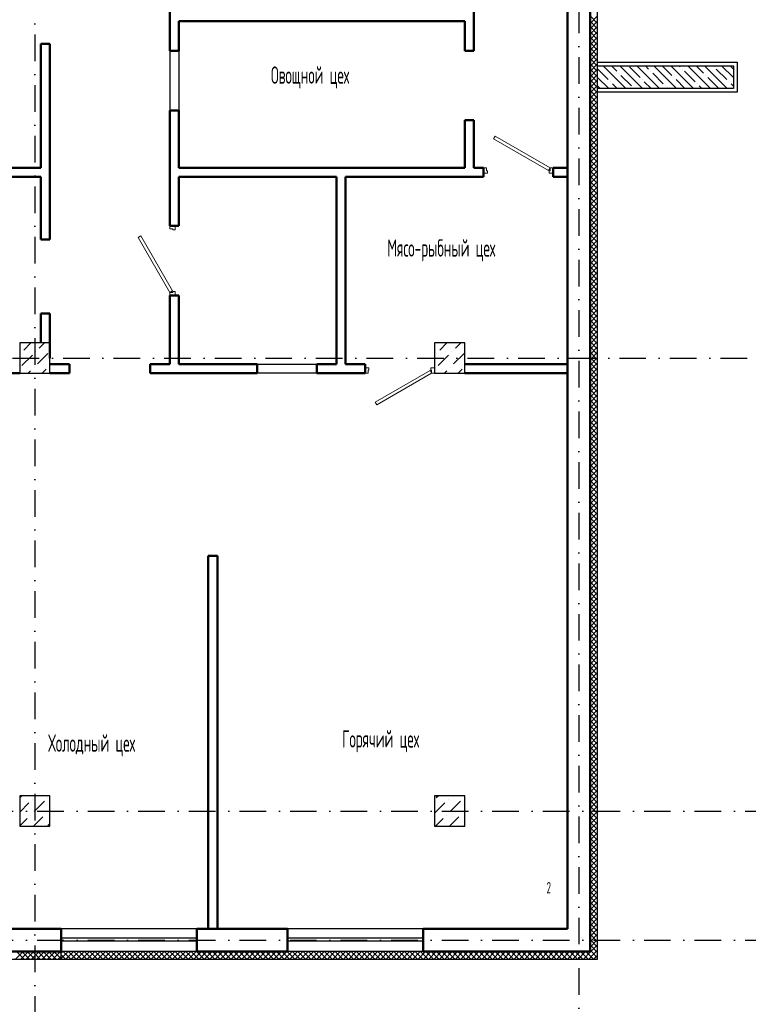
# Model space of a CAD drawing. Extents: x -1560602 to 321118, y -2308202 to -430103.
# Tile 99 of 104: x -1491295 to -1481636, y -2053713 to -2040672. Entities that reach past the tile are written whole.
import ezdxf

# ---------------------------------------------------------------- set-up
doc = ezdxf.new("R2010")
doc.units = 0
doc.header["$MEASUREMENT"] = 0
doc.linetypes.add('Dot & Dashed', pattern=[670.277762, 352.777767, -176.388884, 0, -141.111112])
doc.linetypes.add('Штрихпунктирная', pattern=[0.670278, 0.352778, -0.176389, 0, -0.141111])
doc.layers.get('0').update_dxf_attribs({"color": 255, "linetype": 'CONTINUOUS'})
for name, color, linetype, lineweight in [('Двери', 4, 'CONTINUOUS', 15), ('монолитная стена', 2, 'CONTINUOUS', 25), ('стены', 5, 'CONTINUOUS', 50)]:
    doc.layers.add(name, color=color, linetype=linetype, lineweight=lineweight)
for name, color, linetype in [('Колонна', 7, 'CONTINUOUS'), ('колонна нижнего ряда', 1, 'CONTINUOUS'), ('Оси', 253, 'Dot & Dashed'), ('отделка', 240, 'CONTINUOUS'), ('Текст', 7, 'CONTINUOUS'), ('Утеплитель', 6, 'CONTINUOUS')]:
    doc.layers.add(name, color=color, linetype=linetype)
doc.styles.get("Standard").update_dxf_attribs({"font": 'spds.shx', "width": 0.7, "height": 250})

msp = doc.modelspace()

# ---------------------------------------------------------------- linework, layer by layer
at = {"color": 0, "ltscale": 100}
for p, q in [((-1483634.7, -2041233.8), (-1481784.7, -2041233.8)), ((-1481784.7, -2041233.8), (-1481784.7, -2041633.8)), ((-1481784.7, -2041633.8), (-1483634.7, -2041633.8))]:
    msp.add_line(p, q, dxfattribs=at)
at = {"layer": 'Двери', "color": 0, "linetype": 'Continuous'}
for p, q in [((-1484992.2, -2042213.4), (-1485012.2, -2042248.1)), ((-1485012.2, -2042248.1), (-1484284.7, -2042668.1)), ((-1484264.7, -2042633.4), (-1484992.2, -2042213.4)), ((-1485104.7, -2042633.4), (-1485144.7, -2042633.4)), ((-1485104.7, -2042673.4), (-1485104.7, -2042633.4)), ((-1485094.7, -2042673.4), (-1485104.7, -2042673.4)), ((-1485094.7, -2042703.4), (-1485094.7, -2042673.4)), ((-1484284.7, -2042668.1), (-1484264.7, -2042633.4)), ((-1484264.7, -2042673.4), (-1484274.7, -2042673.4)), ((-1484274.7, -2042673.4), (-1484274.7, -2042703.4)), ((-1484224.7, -2042633.4), (-1484264.7, -2042633.4)), ((-1484264.7, -2042633.4), (-1484264.7, -2042673.4)), ((-1485144.7, -2042703.4), (-1485094.7, -2042703.4)), ((-1484274.7, -2042703.4), (-1484224.7, -2042703.4)), ((-1489304.7, -2043443.4), (-1489304.7, -2043403.4)), ((-1489264.7, -2043443.4), (-1489304.7, -2043443.4)), ((-1489264.7, -2043453.4), (-1489264.7, -2043443.4)), ((-1489234.7, -2043453.4), (-1489264.7, -2043453.4)), ((-1489234.7, -2043403.4), (-1489234.7, -2043453.4)), ((-1489724.7, -2043556), (-1489690.1, -2043536)), ((-1489304.7, -2044283.4), (-1489724.7, -2043556)), ((-1489690.1, -2043536), (-1489270.1, -2044263.4)), ((-1489270.1, -2044263.4), (-1489304.7, -2044283.4)), ((-1489304.7, -2044323.4), (-1489304.7, -2044283.4)), ((-1489304.7, -2044283.4), (-1489264.7, -2044283.4)), ((-1489264.7, -2044283.4), (-1489264.7, -2044273.4)), ((-1489264.7, -2044273.4), (-1489234.7, -2044273.4)), ((-1489234.7, -2044273.4), (-1489234.7, -2044323.4)), ((-1486714.7, -2045283.4), (-1486664.7, -2045283.4)), ((-1486664.7, -2045283.4), (-1486664.7, -2045313.4)), ((-1485844.7, -2045313.4), (-1485844.7, -2045283.4)), ((-1485844.7, -2045283.4), (-1485794.7, -2045283.4)), ((-1486674.7, -2045353.4), (-1486714.7, -2045353.4)), ((-1486664.7, -2045313.4), (-1486674.7, -2045313.4)), ((-1486674.7, -2045313.4), (-1486674.7, -2045353.4)), ((-1486582.2, -2045738.8), (-1485854.7, -2045318.8)), ((-1485834.7, -2045353.4), (-1486562.2, -2045773.4)), ((-1485854.7, -2045318.8), (-1485834.7, -2045353.4)), ((-1485834.7, -2045313.4), (-1485844.7, -2045313.4)), ((-1485834.7, -2045353.4), (-1485834.7, -2045313.4)), ((-1485794.7, -2045353.4), (-1485834.7, -2045353.4)), ((-1486562.2, -2045773.4), (-1486582.2, -2045738.8))]:
    msp.add_line(p, q, dxfattribs=at)
at = {"layer": 'Колонна', "color": 0, "ltscale": 100}
for p, q in [((-1490894.7, -2044953.4), (-1491294.7, -2044953.4)), ((-1491294.7, -2044953.4), (-1491294.7, -2045353.4)), ((-1490894.7, -2045353.4), (-1490894.7, -2044953.4)), ((-1485394.7, -2044953.4), (-1485794.7, -2044953.4)), ((-1485794.7, -2044953.4), (-1485794.7, -2045353.4)), ((-1485394.7, -2045353.4), (-1485394.7, -2044953.4)), ((-1491294.7, -2045353.4), (-1490894.7, -2045353.4)), ((-1485794.7, -2045353.4), (-1485394.7, -2045353.4)), ((-1490894.7, -2050953.4), (-1491294.7, -2050953.4)), ((-1491294.7, -2050953.4), (-1491294.7, -2051353.4)), ((-1491287.7, -2050976.1), (-1491265, -2050953.4)), ((-1491126.8, -2050999.1), (-1491126.8, -2050999.1)), ((-1491103.8, -2051160), (-1490965.9, -2051022.1)), ((-1490920, -2050976.1), (-1490920, -2050976.1)), ((-1490894.7, -2051353.4), (-1490894.7, -2050953.4)), ((-1485394.7, -2050953.4), (-1485794.7, -2050953.4)), ((-1485794.7, -2050953.4), (-1485794.7, -2051353.4)), ((-1485772.2, -2050976.1), (-1485749.6, -2050953.4)), ((-1485611.4, -2050999.1), (-1485611.4, -2050999.1)), ((-1485588.4, -2051160), (-1485450.5, -2051022.1)), ((-1485404.5, -2050976.1), (-1485404.5, -2050976.1)), ((-1485394.7, -2051353.4), (-1485394.7, -2050953.4)), ((-1491294.7, -2051167), (-1491172.8, -2051045)), ((-1490897, -2051137), (-1490894.7, -2051134.7)), ((-1485794.7, -2051182.5), (-1485657.3, -2051045)), ((-1491294.7, -2051350.9), (-1491195.7, -2051251.9)), ((-1491149.8, -2051205.9), (-1491149.8, -2051205.9)), ((-1491113.5, -2051353.4), (-1490988.9, -2051228.9)), ((-1490943, -2051182.9), (-1490943, -2051182.9)), ((-1485781.9, -2051353.4), (-1485680.3, -2051251.9)), ((-1485634.3, -2051205.9), (-1485634.3, -2051205.9)), ((-1485598, -2051353.4), (-1485473.5, -2051228.9)), ((-1485427.5, -2051182.9), (-1485427.5, -2051182.9)), ((-1491294.7, -2051353.4), (-1490894.7, -2051353.4)), ((-1490920, -2051343.8), (-1490894.7, -2051318.6)), ((-1485794.7, -2051353.4), (-1485394.7, -2051353.4)), ((-1485404.5, -2051343.8), (-1485394.7, -2051334))]:
    msp.add_line(p, q, dxfattribs=at)
at = {"layer": 'колонна нижнего ряда', "color": 0, "ltscale": 100}
for p, q in [((-1491241.7, -2045047), (-1491148.1, -2044953.4)), ((-1491034.9, -2045024), (-1490964.3, -2044953.4)), ((-1485726.3, -2045047), (-1485632.7, -2044953.4)), ((-1485519.4, -2045024), (-1485448.9, -2044953.4)), ((-1491287.7, -2045093), (-1491287.7, -2045093)), ((-1491264.7, -2045253.8), (-1491126.8, -2045116)), ((-1491080.8, -2045070), (-1491080.8, -2045070)), ((-1491057.9, -2045230.9), (-1490920, -2045093)), ((-1485772.2, -2045093), (-1485772.2, -2045093)), ((-1485749.3, -2045253.8), (-1485611.4, -2045116)), ((-1485565.4, -2045070), (-1485565.4, -2045070)), ((-1485542.4, -2045230.9), (-1485404.5, -2045093)), ((-1491103.8, -2045276.8), (-1491103.8, -2045276.8)), ((-1490996.6, -2045353.4), (-1490943, -2045299.8)), ((-1490897, -2045253.8), (-1490897, -2045253.8)), ((-1485588.4, -2045276.8), (-1485588.4, -2045276.8)), ((-1485481.2, -2045353.4), (-1485427.5, -2045299.8)), ((-1491180.4, -2045353.4), (-1491149.8, -2045322.8)), ((-1485665, -2045353.4), (-1485634.3, -2045322.8))]:
    msp.add_line(p, q, dxfattribs=at)
at = {"layer": 'монолитная стена', "color": 0, "ltscale": 100}
for p, q in [((-1483634.7, -2041283.8), (-1481834.7, -2041283.8)), ((-1481834.7, -2041283.8), (-1481834.7, -2041583.8)), ((-1481834.7, -2041583.8), (-1483634.7, -2041583.8))]:
    msp.add_line(p, q, dxfattribs=at)
at = {"layer": 'монолитная стена', "color": 0, "lineweight": -3, "ltscale": 100}
for p, q in [((-1483492.8, -2041465.2), (-1483633.1, -2041324.9)), ((-1483262, -2041583.8), (-1483562, -2041283.8)), ((-1483380.5, -2041353), (-1483449.7, -2041283.8)), ((-1483352.5, -2041381.1), (-1483352.5, -2041381.1)), ((-1483037.5, -2041583.8), (-1483337.5, -2041283.8)), ((-1483071.8, -2041437.2), (-1483212.1, -2041296.9)), ((-1482812.9, -2041583.8), (-1483112.9, -2041283.8)), ((-1482959.6, -2041324.9), (-1483000.7, -2041283.8)), ((-1482931.5, -2041353), (-1482931.5, -2041353)), ((-1482763.1, -2041521.4), (-1482903.4, -2041381.1)), ((-1482588.4, -2041583.8), (-1482888.4, -2041283.8)), ((-1482650.9, -2041409.1), (-1482776.2, -2041283.8)), ((-1482363.9, -2041583.8), (-1482663.9, -2041283.8)), ((-1482538.6, -2041296.9), (-1482551.7, -2041283.8)), ((-1482510.6, -2041324.9), (-1482510.6, -2041324.9)), ((-1482342.2, -2041493.3), (-1482482.5, -2041353)), ((-1482139.4, -2041583.8), (-1482439.4, -2041283.8)), ((-1482229.9, -2041381.1), (-1482327.2, -2041283.8)), ((-1481914.9, -2041583.8), (-1482214.9, -2041283.8)), ((-1482089.6, -2041296.9), (-1482089.6, -2041296.9)), ((-1481921.2, -2041465.2), (-1482061.5, -2041324.9)), ((-1481834.7, -2041439.5), (-1481990.4, -2041283.8)), ((-1481834.7, -2041327.2), (-1481878.2, -2041283.8)), ((-1483486.5, -2041583.8), (-1483634.7, -2041435.5)), ((-1483464.7, -2041493.3), (-1483464.7, -2041493.3)), ((-1483184.1, -2041549.4), (-1483324.4, -2041409.1)), ((-1483043.8, -2041465.2), (-1483043.8, -2041465.2)), ((-1482925.2, -2041583.8), (-1483015.7, -2041493.3)), ((-1482622.8, -2041437.2), (-1482622.8, -2041437.2)), ((-1482476.2, -2041583.8), (-1482594.7, -2041465.2)), ((-1482201.9, -2041409.1), (-1482201.9, -2041409.1)), ((-1482033.5, -2041577.5), (-1482173.8, -2041437.2)), ((-1481893.2, -2041493.3), (-1481893.2, -2041493.3)), ((-1483605, -2041577.5), (-1483634.7, -2041547.8)), ((-1483374.2, -2041583.8), (-1483436.6, -2041521.4)), ((-1483156, -2041577.5), (-1483156, -2041577.5)), ((-1482735.1, -2041549.4), (-1482735.1, -2041549.4)), ((-1482700.7, -2041583.8), (-1482707, -2041577.5)), ((-1482314.1, -2041521.4), (-1482314.1, -2041521.4)), ((-1482251.7, -2041583.8), (-1482286, -2041549.4)), ((-1481834.7, -2041551.7), (-1481865.1, -2041521.4))]:
    msp.add_line(p, q, dxfattribs=at)
at = {"layer": 'Оси', "color": 0, "linetype": 'Штрихпунктирная', "lineweight": -3, "ltscale": 1000}
for p, q in [((-1483884.7, -2030443.4), (-1483884.7, -2057488.4)), ((-1491094.7, -2032153.4), (-1491094.7, -2057618.4)), ((-1498764.3, -2045153.4), (-1479259.7, -2045153.4)), ((-1556760.1, -2051153.4), (-1479259.7, -2051153.4)), ((-1556760.1, -2052863.4), (-1479259.7, -2052863.4))]:
    msp.add_line(p, q, dxfattribs=at)
at = {"layer": 'отделка', "color": 0, "ltscale": 100}
for p, q in [((-1488944.7, -2052713.4), (-1490744.7, -2052713.4)), ((-1485944.7, -2052713.4), (-1487744.7, -2052713.4)), ((-1488944.7, -2052837.5), (-1490744.7, -2052837.5)), ((-1485944.7, -2052837.5), (-1487744.7, -2052837.5)), ((-1488944.7, -2052877.5), (-1490744.7, -2052877.5)), ((-1485944.7, -2052877.5), (-1487744.7, -2052877.5)), ((-1488944.7, -2053013.4), (-1490744.7, -2053013.4)), ((-1485944.7, -2053013.4), (-1487744.7, -2053013.4))]:
    msp.add_line(p, q, dxfattribs=at)
at = {"layer": 'стены', "color": 0, "ltscale": 100}
for p, q in [((-1483734.7, -2053013.4), (-1483734.7, -2036403.4)), ((-1484034.7, -2036663.4), (-1484034.7, -2042753.4)), ((-1489304.7, -2038823.4), (-1489304.7, -2041083.4)), ((-1485274.7, -2040573.4), (-1485274.7, -2041083.4)), ((-1485394.7, -2040693.4), (-1489184.7, -2040693.4)), ((-1489184.7, -2040693.4), (-1489184.7, -2041083.4)), ((-1485394.7, -2041083.4), (-1485394.7, -2040693.4)), ((-1491014.7, -2040993.4), (-1491014.7, -2042633.4)), ((-1490894.7, -2040993.4), (-1491014.7, -2040993.4)), ((-1490894.7, -2043583.4), (-1490894.7, -2040993.4)), ((-1489304.7, -2041083.4), (-1489184.7, -2041083.4)), ((-1485394.7, -2041083.4), (-1485274.7, -2041083.4)), ((-1489304.7, -2041873.4), (-1489304.7, -2043403.4)), ((-1489184.7, -2041873.4), (-1489304.7, -2041873.4)), ((-1489184.7, -2042633.4), (-1489184.7, -2041873.4)), ((-1485394.7, -2042003.4), (-1485274.7, -2042003.4)), ((-1485394.7, -2042003.4), (-1485394.7, -2042633.4)), ((-1485274.7, -2042003.4), (-1485274.7, -2042633.4)), ((-1491014.7, -2042633.4), (-1491534.7, -2042633.4)), ((-1489184.7, -2042633.4), (-1485394.7, -2042633.4)), ((-1485144.7, -2042633.4), (-1485274.7, -2042633.4)), ((-1485274.7, -2042633.4), (-1485144.7, -2042633.4)), ((-1485144.7, -2042633.4), (-1485144.7, -2042753.4)), ((-1484034.7, -2042633.4), (-1484224.7, -2042633.4)), ((-1484224.7, -2042753.4), (-1484224.7, -2042633.4)), ((-1491534.7, -2042753.4), (-1491014.7, -2042753.4)), ((-1491014.7, -2042753.4), (-1491014.7, -2043583.4)), ((-1489184.7, -2042753.4), (-1487094.7, -2042753.4)), ((-1489184.7, -2043403.4), (-1489184.7, -2042753.4)), ((-1487094.7, -2042753.4), (-1487094.7, -2045233.4)), ((-1486974.7, -2042753.4), (-1485144.7, -2042753.4)), ((-1486974.7, -2045233.4), (-1486974.7, -2042753.4)), ((-1484034.7, -2042753.4), (-1484224.7, -2042753.4)), ((-1484034.7, -2042753.4), (-1484034.7, -2045353.4)), ((-1489304.7, -2043403.4), (-1489184.7, -2043403.4)), ((-1490894.7, -2043583.4), (-1491014.7, -2043583.4)), ((-1489304.7, -2044323.4), (-1489304.7, -2045233.4)), ((-1489184.7, -2044323.4), (-1489304.7, -2044323.4)), ((-1489184.7, -2045233.4), (-1489184.7, -2044323.4)), ((-1491014.7, -2044563.4), (-1491014.7, -2044953.4)), ((-1490894.7, -2045153.4), (-1490894.7, -2044563.4)), ((-1490634.7, -2045233.4), (-1490894.7, -2045233.4)), ((-1489304.7, -2045233.4), (-1489564.7, -2045233.4)), ((-1488144.7, -2045233.4), (-1489184.7, -2045233.4)), ((-1488144.7, -2045233.4), (-1488144.7, -2045353.4)), ((-1487354.7, -2045233.4), (-1487354.7, -2045353.4)), ((-1487094.7, -2045233.4), (-1487354.7, -2045233.4)), ((-1486714.7, -2045233.4), (-1486974.7, -2045233.4)), ((-1486714.7, -2045353.4), (-1486714.7, -2045233.4)), ((-1484034.7, -2045233.4), (-1485394.7, -2045233.4)), ((-1491554.7, -2045353.4), (-1491294.7, -2045353.4)), ((-1490894.7, -2045353.4), (-1490634.7, -2045353.4)), ((-1489564.7, -2045353.4), (-1488144.7, -2045353.4)), ((-1487354.7, -2045353.4), (-1486714.7, -2045353.4)), ((-1485394.7, -2045353.4), (-1484034.7, -2045353.4)), ((-1484034.7, -2045353.4), (-1484034.7, -2052713.4)), ((-1488674.7, -2047773.4), (-1488794.7, -2047773.4)), ((-1488794.7, -2047773.4), (-1488794.7, -2052713.4)), ((-1488674.7, -2052713.4), (-1488674.7, -2047773.4)), ((-1490744.7, -2052713.4), (-1492644.7, -2052713.4)), ((-1490744.7, -2052713.4), (-1490744.7, -2053013.4)), ((-1487744.7, -2052713.4), (-1488944.7, -2052713.4)), ((-1488944.7, -2052713.4), (-1488944.7, -2053013.4)), ((-1487744.7, -2052713.4), (-1487744.7, -2053013.4)), ((-1484034.7, -2052713.4), (-1485944.7, -2052713.4)), ((-1485944.7, -2052713.4), (-1485944.7, -2053013.4)), ((-1492844.7, -2053013.4), (-1490744.7, -2053013.4)), ((-1488944.7, -2053013.4), (-1487744.7, -2053013.4)), ((-1485944.7, -2053013.4), (-1483734.7, -2053013.4))]:
    msp.add_line(p, q, dxfattribs=at)
at = {"layer": 'стены', "color": 0, "lineweight": -3, "ltscale": 100}
for p, q in [((-1489304.7, -2041083.4), (-1489304.7, -2041873.4)), ((-1489184.7, -2041083.4), (-1489184.7, -2041873.4)), ((-1488144.7, -2045233.4), (-1487354.7, -2045233.4)), ((-1487354.7, -2045353.4), (-1488144.7, -2045353.4))]:
    msp.add_line(p, q, dxfattribs=at)
at = {"layer": 'стены', "color": 0, "linetype": 'Continuous', "ltscale": 100}
for p, q in [((-1490894.7, -2044563.4), (-1491014.7, -2044563.4)), ((-1490634.7, -2045233.4), (-1490634.7, -2045353.4)), ((-1489564.7, -2045233.4), (-1489564.7, -2045352.5))]:
    msp.add_line(p, q, dxfattribs=at)
at = {"layer": 'Утеплитель', "color": 0, "ltscale": 100}
for p, q in [((-1483634.7, -2053113.4), (-1483634.7, -2036403.4)), ((-1483634.7, -2040721.5), (-1483734.7, -2040621.5)), ((-1483734.7, -2040722), (-1483634.7, -2040622)), ((-1483634.7, -2040792.3), (-1483734.7, -2040692.3)), ((-1483734.7, -2040792.7), (-1483634.7, -2040692.7)), ((-1483634.7, -2040863), (-1483734.7, -2040763)), ((-1483734.7, -2040863.5), (-1483634.7, -2040763.5)), ((-1483634.7, -2040933.7), (-1483734.7, -2040833.7)), ((-1483734.7, -2040934.2), (-1483634.7, -2040834.2)), ((-1483634.7, -2041004.4), (-1483734.7, -2040904.4)), ((-1483734.7, -2041004.9), (-1483634.7, -2040904.9)), ((-1483634.7, -2041075.1), (-1483734.7, -2040975.1)), ((-1483734.7, -2041075.6), (-1483634.7, -2040975.6)), ((-1483634.7, -2041145.8), (-1483734.7, -2041045.8)), ((-1483734.7, -2041146.3), (-1483634.7, -2041046.3)), ((-1483634.7, -2041216.5), (-1483734.7, -2041116.5)), ((-1483734.7, -2041217), (-1483634.7, -2041117)), ((-1483634.7, -2041287.2), (-1483734.7, -2041187.2)), ((-1483734.7, -2041287.7), (-1483634.7, -2041187.7)), ((-1483634.7, -2041357.9), (-1483734.7, -2041257.9)), ((-1483734.7, -2041358.4), (-1483634.7, -2041258.4)), ((-1483634.7, -2041428.7), (-1483734.7, -2041328.7)), ((-1483734.7, -2041429.1), (-1483634.7, -2041329.1)), ((-1483634.7, -2041499.4), (-1483734.7, -2041399.4)), ((-1483734.7, -2041499.9), (-1483634.7, -2041399.9)), ((-1483634.7, -2041570.1), (-1483734.7, -2041470.1)), ((-1483734.7, -2041570.6), (-1483634.7, -2041470.6)), ((-1483634.7, -2041640.8), (-1483734.7, -2041540.8)), ((-1483734.7, -2041641.3), (-1483634.7, -2041541.3)), ((-1483634.7, -2041711.5), (-1483734.7, -2041611.5)), ((-1483734.7, -2041712), (-1483634.7, -2041612)), ((-1483634.7, -2041782.2), (-1483734.7, -2041682.2)), ((-1483734.7, -2041782.7), (-1483634.7, -2041682.7)), ((-1483634.7, -2041852.9), (-1483734.7, -2041752.9)), ((-1483734.7, -2041853.4), (-1483634.7, -2041753.4)), ((-1483634.7, -2041923.6), (-1483734.7, -2041823.6)), ((-1483734.7, -2041924.1), (-1483634.7, -2041824.1)), ((-1483634.7, -2041994.3), (-1483734.7, -2041894.3)), ((-1483734.7, -2041994.8), (-1483634.7, -2041894.8)), ((-1483634.7, -2042065), (-1483734.7, -2041965)), ((-1483734.7, -2042065.5), (-1483634.7, -2041965.5)), ((-1483634.7, -2042135.8), (-1483734.7, -2042035.8)), ((-1483734.7, -2042136.2), (-1483634.7, -2042036.2)), ((-1483634.7, -2042206.5), (-1483734.7, -2042106.5)), ((-1483734.7, -2042207), (-1483634.7, -2042107)), ((-1483634.7, -2042277.2), (-1483734.7, -2042177.2)), ((-1483734.7, -2042277.7), (-1483634.7, -2042177.7)), ((-1483634.7, -2042347.9), (-1483734.7, -2042247.9)), ((-1483734.7, -2042348.4), (-1483634.7, -2042248.4)), ((-1483634.7, -2042418.6), (-1483734.7, -2042318.6)), ((-1483734.7, -2042419.1), (-1483634.7, -2042319.1)), ((-1483634.7, -2042489.3), (-1483734.7, -2042389.3)), ((-1483734.7, -2042489.8), (-1483634.7, -2042389.8)), ((-1483634.7, -2042560), (-1483734.7, -2042460)), ((-1483734.7, -2042560.5), (-1483634.7, -2042460.5)), ((-1483634.7, -2042630.7), (-1483734.7, -2042530.7)), ((-1483734.7, -2042631.2), (-1483634.7, -2042531.2)), ((-1483634.7, -2042701.4), (-1483734.7, -2042601.4)), ((-1483734.7, -2042701.9), (-1483634.7, -2042601.9)), ((-1483634.7, -2042772.2), (-1483734.7, -2042672.2)), ((-1483734.7, -2042772.6), (-1483634.7, -2042672.6)), ((-1483634.7, -2042842.9), (-1483734.7, -2042742.9)), ((-1483734.7, -2042843.4), (-1483634.7, -2042743.4)), ((-1483634.7, -2042913.6), (-1483734.7, -2042813.6)), ((-1483734.7, -2042914.1), (-1483634.7, -2042814.1)), ((-1483634.7, -2042984.3), (-1483734.7, -2042884.3)), ((-1483734.7, -2042984.8), (-1483634.7, -2042884.8)), ((-1483634.7, -2043055), (-1483734.7, -2042955)), ((-1483734.7, -2043055.5), (-1483634.7, -2042955.5)), ((-1483634.7, -2043125.7), (-1483734.7, -2043025.7)), ((-1483734.7, -2043126.2), (-1483634.7, -2043026.2)), ((-1483634.7, -2043196.4), (-1483734.7, -2043096.4)), ((-1483734.7, -2043196.9), (-1483634.7, -2043096.9)), ((-1483634.7, -2043267.1), (-1483734.7, -2043167.1)), ((-1483734.7, -2043267.6), (-1483634.7, -2043167.6)), ((-1483634.7, -2043337.8), (-1483734.7, -2043237.8)), ((-1483734.7, -2043338.3), (-1483634.7, -2043238.3)), ((-1483634.7, -2043408.6), (-1483734.7, -2043308.6)), ((-1483734.7, -2043409), (-1483634.7, -2043309)), ((-1483634.7, -2043479.3), (-1483734.7, -2043379.3)), ((-1483734.7, -2043479.7), (-1483634.7, -2043379.7)), ((-1483634.7, -2043550), (-1483734.7, -2043450)), ((-1483734.7, -2043550.5), (-1483634.7, -2043450.5)), ((-1483634.7, -2043620.7), (-1483734.7, -2043520.7)), ((-1483734.7, -2043621.2), (-1483634.7, -2043521.2)), ((-1483634.7, -2043691.4), (-1483734.7, -2043591.4)), ((-1483734.7, -2043691.9), (-1483634.7, -2043591.9)), ((-1483634.7, -2043762.1), (-1483734.7, -2043662.1)), ((-1483734.7, -2043762.6), (-1483634.7, -2043662.6)), ((-1483634.7, -2043832.8), (-1483734.7, -2043732.8)), ((-1483734.7, -2043833.3), (-1483634.7, -2043733.3)), ((-1483634.7, -2043903.5), (-1483734.7, -2043803.5)), ((-1483734.7, -2043904), (-1483634.7, -2043804)), ((-1483634.7, -2043974.2), (-1483734.7, -2043874.2)), ((-1483734.7, -2043974.7), (-1483634.7, -2043874.7)), ((-1483634.7, -2044044.9), (-1483734.7, -2043944.9)), ((-1483734.7, -2044045.4), (-1483634.7, -2043945.4)), ((-1483634.7, -2044115.7), (-1483734.7, -2044015.7)), ((-1483734.7, -2044116.1), (-1483634.7, -2044016.1)), ((-1483634.7, -2044186.4), (-1483734.7, -2044086.4)), ((-1483734.7, -2044186.9), (-1483634.7, -2044086.9)), ((-1483634.7, -2044257.1), (-1483734.7, -2044157.1)), ((-1483734.7, -2044257.6), (-1483634.7, -2044157.6)), ((-1483634.7, -2044327.8), (-1483734.7, -2044227.8)), ((-1483734.7, -2044328.3), (-1483634.7, -2044228.3)), ((-1483634.7, -2044398.5), (-1483734.7, -2044298.5)), ((-1483734.7, -2044399), (-1483634.7, -2044299)), ((-1483634.7, -2044469.2), (-1483734.7, -2044369.2)), ((-1483734.7, -2044469.7), (-1483634.7, -2044369.7)), ((-1483634.7, -2044539.9), (-1483734.7, -2044439.9)), ((-1483734.7, -2044540.4), (-1483634.7, -2044440.4)), ((-1483634.7, -2044610.6), (-1483734.7, -2044510.6)), ((-1483734.7, -2044611.1), (-1483634.7, -2044511.1)), ((-1483634.7, -2044681.3), (-1483734.7, -2044581.3)), ((-1483734.7, -2044681.8), (-1483634.7, -2044581.8)), ((-1483634.7, -2044752.1), (-1483734.7, -2044652.1)), ((-1483734.7, -2044752.5), (-1483634.7, -2044652.5)), ((-1483634.7, -2044822.8), (-1483734.7, -2044722.8)), ((-1483734.7, -2044823.3), (-1483634.7, -2044723.3)), ((-1483634.7, -2044893.5), (-1483734.7, -2044793.5)), ((-1483734.7, -2044894), (-1483634.7, -2044794)), ((-1483634.7, -2044964.2), (-1483734.7, -2044864.2)), ((-1483734.7, -2044964.7), (-1483634.7, -2044864.7)), ((-1483634.7, -2045034.9), (-1483734.7, -2044934.9)), ((-1483734.7, -2045035.4), (-1483634.7, -2044935.4)), ((-1483634.7, -2045105.6), (-1483734.7, -2045005.6)), ((-1483734.7, -2045106.1), (-1483634.7, -2045006.1)), ((-1483634.7, -2045176.3), (-1483734.7, -2045076.3)), ((-1483734.7, -2045176.8), (-1483634.7, -2045076.8)), ((-1483634.7, -2045247), (-1483734.7, -2045147)), ((-1483734.7, -2045247.5), (-1483634.7, -2045147.5)), ((-1483634.7, -2045317.7), (-1483734.7, -2045217.7)), ((-1483734.7, -2045318.2), (-1483634.7, -2045218.2)), ((-1483634.7, -2045388.5), (-1483734.7, -2045288.5)), ((-1483734.7, -2045388.9), (-1483634.7, -2045288.9)), ((-1483634.7, -2045459.2), (-1483734.7, -2045359.2)), ((-1483734.7, -2045459.6), (-1483634.7, -2045359.6)), ((-1483634.7, -2045529.9), (-1483734.7, -2045429.9)), ((-1483734.7, -2045530.4), (-1483634.7, -2045430.4)), ((-1483634.7, -2045600.6), (-1483734.7, -2045500.6)), ((-1483734.7, -2045601.1), (-1483634.7, -2045501.1)), ((-1483634.7, -2045671.3), (-1483734.7, -2045571.3)), ((-1483734.7, -2045671.8), (-1483634.7, -2045571.8)), ((-1483634.7, -2045742), (-1483734.7, -2045642)), ((-1483734.7, -2045742.5), (-1483634.7, -2045642.5)), ((-1483634.7, -2045812.7), (-1483734.7, -2045712.7)), ((-1483734.7, -2045813.2), (-1483634.7, -2045713.2)), ((-1483634.7, -2045883.4), (-1483734.7, -2045783.4)), ((-1483734.7, -2045883.9), (-1483634.7, -2045783.9)), ((-1483634.7, -2045954.1), (-1483734.7, -2045854.1)), ((-1483734.7, -2045954.6), (-1483634.7, -2045854.6)), ((-1483634.7, -2046024.8), (-1483734.7, -2045924.8)), ((-1483734.7, -2046025.3), (-1483634.7, -2045925.3)), ((-1483634.7, -2046095.6), (-1483734.7, -2045995.6)), ((-1483734.7, -2046096), (-1483634.7, -2045996)), ((-1483634.7, -2046166.3), (-1483734.7, -2046066.3)), ((-1483734.7, -2046166.8), (-1483634.7, -2046066.8)), ((-1483634.7, -2046237), (-1483734.7, -2046137)), ((-1483734.7, -2046237.5), (-1483634.7, -2046137.5)), ((-1483634.7, -2046307.7), (-1483734.7, -2046207.7)), ((-1483734.7, -2046308.2), (-1483634.7, -2046208.2)), ((-1483634.7, -2046378.4), (-1483734.7, -2046278.4)), ((-1483734.7, -2046378.9), (-1483634.7, -2046278.9)), ((-1483634.7, -2046449.1), (-1483734.7, -2046349.1)), ((-1483734.7, -2046449.6), (-1483634.7, -2046349.6)), ((-1483634.7, -2046519.8), (-1483734.7, -2046419.8)), ((-1483734.7, -2046520.3), (-1483634.7, -2046420.3)), ((-1483634.7, -2046590.5), (-1483734.7, -2046490.5)), ((-1483734.7, -2046591), (-1483634.7, -2046491)), ((-1483634.7, -2046661.2), (-1483734.7, -2046561.2)), ((-1483734.7, -2046661.7), (-1483634.7, -2046561.7)), ((-1483634.7, -2046732), (-1483734.7, -2046632)), ((-1483734.7, -2046732.4), (-1483634.7, -2046632.4)), ((-1483634.7, -2046802.7), (-1483734.7, -2046702.7)), ((-1483734.7, -2046803.2), (-1483634.7, -2046703.2)), ((-1483634.7, -2046873.4), (-1483734.7, -2046773.4)), ((-1483734.7, -2046873.9), (-1483634.7, -2046773.9)), ((-1483634.7, -2046944.1), (-1483734.7, -2046844.1)), ((-1483734.7, -2046944.6), (-1483634.7, -2046844.6)), ((-1483634.7, -2047014.8), (-1483734.7, -2046914.8)), ((-1483734.7, -2047015.3), (-1483634.7, -2046915.3)), ((-1483634.7, -2047085.5), (-1483734.7, -2046985.5)), ((-1483734.7, -2047086), (-1483634.7, -2046986)), ((-1483634.7, -2047156.2), (-1483734.7, -2047056.2)), ((-1483734.7, -2047156.7), (-1483634.7, -2047056.7)), ((-1483634.7, -2047226.9), (-1483734.7, -2047126.9)), ((-1483734.7, -2047227.4), (-1483634.7, -2047127.4)), ((-1483634.7, -2047297.6), (-1483734.7, -2047197.6)), ((-1483734.7, -2047298.1), (-1483634.7, -2047198.1)), ((-1483634.7, -2047368.4), (-1483734.7, -2047268.4)), ((-1483734.7, -2047368.8), (-1483634.7, -2047268.8)), ((-1483634.7, -2047439.1), (-1483734.7, -2047339.1)), ((-1483734.7, -2047439.5), (-1483634.7, -2047339.5)), ((-1483634.7, -2047509.8), (-1483734.7, -2047409.8)), ((-1483734.7, -2047510.3), (-1483634.7, -2047410.3)), ((-1483634.7, -2047580.5), (-1483734.7, -2047480.5)), ((-1483734.7, -2047581), (-1483634.7, -2047481)), ((-1483634.7, -2047651.2), (-1483734.7, -2047551.2)), ((-1483734.7, -2047651.7), (-1483634.7, -2047551.7)), ((-1483634.7, -2047721.9), (-1483734.7, -2047621.9)), ((-1483734.7, -2047722.4), (-1483634.7, -2047622.4)), ((-1483634.7, -2047792.6), (-1483734.7, -2047692.6)), ((-1483734.7, -2047793.1), (-1483634.7, -2047693.1)), ((-1483634.7, -2047863.3), (-1483734.7, -2047763.3)), ((-1483734.7, -2047863.8), (-1483634.7, -2047763.8)), ((-1483634.7, -2047934), (-1483734.7, -2047834)), ((-1483734.7, -2047934.5), (-1483634.7, -2047834.5)), ((-1483634.7, -2048004.7), (-1483734.7, -2047904.7)), ((-1483734.7, -2048005.2), (-1483634.7, -2047905.2)), ((-1483634.7, -2048075.5), (-1483734.7, -2047975.5)), ((-1483734.7, -2048075.9), (-1483634.7, -2047975.9)), ((-1483634.7, -2048146.2), (-1483734.7, -2048046.2)), ((-1483734.7, -2048146.7), (-1483634.7, -2048046.7)), ((-1483634.7, -2048216.9), (-1483734.7, -2048116.9)), ((-1483734.7, -2048217.4), (-1483634.7, -2048117.4)), ((-1483634.7, -2048287.6), (-1483734.7, -2048187.6)), ((-1483734.7, -2048288.1), (-1483634.7, -2048188.1)), ((-1483634.7, -2048358.3), (-1483734.7, -2048258.3)), ((-1483734.7, -2048358.8), (-1483634.7, -2048258.8)), ((-1483634.7, -2048429), (-1483734.7, -2048329)), ((-1483734.7, -2048429.5), (-1483634.7, -2048329.5)), ((-1483634.7, -2048499.7), (-1483734.7, -2048399.7)), ((-1483734.7, -2048500.2), (-1483634.7, -2048400.2)), ((-1483634.7, -2048570.4), (-1483734.7, -2048470.4)), ((-1483734.7, -2048570.9), (-1483634.7, -2048470.9)), ((-1483634.7, -2048641.1), (-1483734.7, -2048541.1)), ((-1483734.7, -2048641.6), (-1483634.7, -2048541.6)), ((-1483634.7, -2048711.9), (-1483734.7, -2048611.9)), ((-1483734.7, -2048712.3), (-1483634.7, -2048612.3)), ((-1483634.7, -2048782.6), (-1483734.7, -2048682.6)), ((-1483734.7, -2048783.1), (-1483634.7, -2048683.1)), ((-1483634.7, -2048853.3), (-1483734.7, -2048753.3)), ((-1483734.7, -2048853.8), (-1483634.7, -2048753.8)), ((-1483634.7, -2048924), (-1483734.7, -2048824)), ((-1483734.7, -2048924.5), (-1483634.7, -2048824.5)), ((-1483634.7, -2048994.7), (-1483734.7, -2048894.7)), ((-1483734.7, -2048995.2), (-1483634.7, -2048895.2)), ((-1483634.7, -2049065.4), (-1483734.7, -2048965.4)), ((-1483734.7, -2049065.9), (-1483634.7, -2048965.9)), ((-1483634.7, -2049136.1), (-1483734.7, -2049036.1)), ((-1483734.7, -2049136.6), (-1483634.7, -2049036.6)), ((-1483634.7, -2049206.8), (-1483734.7, -2049106.8)), ((-1483734.7, -2049207.3), (-1483634.7, -2049107.3)), ((-1483634.7, -2049277.5), (-1483734.7, -2049177.5)), ((-1483734.7, -2049278), (-1483634.7, -2049178)), ((-1483634.7, -2049348.2), (-1483734.7, -2049248.2)), ((-1483734.7, -2049348.7), (-1483634.7, -2049248.7)), ((-1483634.7, -2049419), (-1483734.7, -2049319)), ((-1483734.7, -2049419.4), (-1483634.7, -2049319.4)), ((-1483634.7, -2049489.7), (-1483734.7, -2049389.7)), ((-1483734.7, -2049490.2), (-1483634.7, -2049390.2)), ((-1483634.7, -2049560.4), (-1483734.7, -2049460.4)), ((-1483734.7, -2049560.9), (-1483634.7, -2049460.9)), ((-1483634.7, -2049631.1), (-1483734.7, -2049531.1)), ((-1483734.7, -2049631.6), (-1483634.7, -2049531.6)), ((-1483634.7, -2049701.8), (-1483734.7, -2049601.8)), ((-1483734.7, -2049702.3), (-1483634.7, -2049602.3)), ((-1483634.7, -2049772.5), (-1483734.7, -2049672.5)), ((-1483734.7, -2049773), (-1483634.7, -2049673)), ((-1483634.7, -2049843.2), (-1483734.7, -2049743.2)), ((-1483734.7, -2049843.7), (-1483634.7, -2049743.7)), ((-1483634.7, -2049913.9), (-1483734.7, -2049813.9)), ((-1483734.7, -2049914.4), (-1483634.7, -2049814.4)), ((-1483634.7, -2049984.6), (-1483734.7, -2049884.6)), ((-1483734.7, -2049985.1), (-1483634.7, -2049885.1)), ((-1483634.7, -2050055.4), (-1483734.7, -2049955.4)), ((-1483734.7, -2050055.8), (-1483634.7, -2049955.8)), ((-1483634.7, -2050126.1), (-1483734.7, -2050026.1)), ((-1483734.7, -2050126.6), (-1483634.7, -2050026.6)), ((-1483634.7, -2050196.8), (-1483734.7, -2050096.8)), ((-1483734.7, -2050197.3), (-1483634.7, -2050097.3)), ((-1483634.7, -2050267.5), (-1483734.7, -2050167.5)), ((-1483734.7, -2050268), (-1483634.7, -2050168)), ((-1483634.7, -2050338.2), (-1483734.7, -2050238.2)), ((-1483734.7, -2050338.7), (-1483634.7, -2050238.7)), ((-1483634.7, -2050408.9), (-1483734.7, -2050308.9)), ((-1483734.7, -2050409.4), (-1483634.7, -2050309.4)), ((-1483634.7, -2050479.6), (-1483734.7, -2050379.6)), ((-1483734.7, -2050480.1), (-1483634.7, -2050380.1)), ((-1483634.7, -2050550.3), (-1483734.7, -2050450.3)), ((-1483734.7, -2050550.8), (-1483634.7, -2050450.8)), ((-1483634.7, -2050621), (-1483734.7, -2050521)), ((-1483734.7, -2050621.5), (-1483634.7, -2050521.5)), ((-1483634.7, -2050691.8), (-1483734.7, -2050591.8)), ((-1483734.7, -2050692.2), (-1483634.7, -2050592.2)), ((-1483634.7, -2050762.5), (-1483734.7, -2050662.5)), ((-1483734.7, -2050762.9), (-1483634.7, -2050662.9)), ((-1483634.7, -2050833.2), (-1483734.7, -2050733.2)), ((-1483734.7, -2050833.7), (-1483634.7, -2050733.7)), ((-1483634.7, -2050903.9), (-1483734.7, -2050803.9)), ((-1483734.7, -2050904.4), (-1483634.7, -2050804.4)), ((-1483634.7, -2050974.6), (-1483734.7, -2050874.6)), ((-1483734.7, -2050975.1), (-1483634.7, -2050875.1)), ((-1483634.7, -2051045.3), (-1483734.7, -2050945.3)), ((-1483734.7, -2051045.8), (-1483634.7, -2050945.8)), ((-1483634.7, -2051116), (-1483734.7, -2051016)), ((-1483734.7, -2051116.5), (-1483634.7, -2051016.5)), ((-1483634.7, -2051186.7), (-1483734.7, -2051086.7)), ((-1483734.7, -2051187.2), (-1483634.7, -2051087.2)), ((-1483634.7, -2051257.4), (-1483734.7, -2051157.4)), ((-1483734.7, -2051257.9), (-1483634.7, -2051157.9)), ((-1483634.7, -2051328.1), (-1483734.7, -2051228.1)), ((-1483734.7, -2051328.6), (-1483634.7, -2051228.6)), ((-1483634.7, -2051398.9), (-1483734.7, -2051298.9)), ((-1483734.7, -2051399.3), (-1483634.7, -2051299.3)), ((-1483634.7, -2051469.6), (-1483734.7, -2051369.6)), ((-1483734.7, -2051470.1), (-1483634.7, -2051370.1)), ((-1483634.7, -2051540.3), (-1483734.7, -2051440.3)), ((-1483734.7, -2051540.8), (-1483634.7, -2051440.8)), ((-1483634.7, -2051611), (-1483734.7, -2051511)), ((-1483734.7, -2051611.5), (-1483634.7, -2051511.5)), ((-1483634.7, -2051681.7), (-1483734.7, -2051581.7)), ((-1483734.7, -2051682.2), (-1483634.7, -2051582.2)), ((-1483634.7, -2051752.4), (-1483734.7, -2051652.4)), ((-1483734.7, -2051752.9), (-1483634.7, -2051652.9)), ((-1483634.7, -2051823.1), (-1483734.7, -2051723.1)), ((-1483734.7, -2051823.6), (-1483634.7, -2051723.6)), ((-1483634.7, -2051893.8), (-1483734.7, -2051793.8)), ((-1483734.7, -2051894.3), (-1483634.7, -2051794.3)), ((-1483634.7, -2051964.5), (-1483734.7, -2051864.5)), ((-1483734.7, -2051965), (-1483634.7, -2051865)), ((-1483634.7, -2052035.3), (-1483734.7, -2051935.3)), ((-1483734.7, -2052035.7), (-1483634.7, -2051935.7)), ((-1483634.7, -2052106), (-1483734.7, -2052006)), ((-1483734.7, -2052106.5), (-1483634.7, -2052006.5)), ((-1483634.7, -2052176.7), (-1483734.7, -2052076.7)), ((-1483734.7, -2052177.2), (-1483634.7, -2052077.2)), ((-1483634.7, -2052247.4), (-1483734.7, -2052147.4)), ((-1483734.7, -2052247.9), (-1483634.7, -2052147.9)), ((-1483634.7, -2052318.1), (-1483734.7, -2052218.1)), ((-1483734.7, -2052318.6), (-1483634.7, -2052218.6)), ((-1483634.7, -2052388.8), (-1483734.7, -2052288.8)), ((-1483734.7, -2052389.3), (-1483634.7, -2052289.3)), ((-1483634.7, -2052459.5), (-1483734.7, -2052359.5)), ((-1483734.7, -2052460), (-1483634.7, -2052360)), ((-1483634.7, -2052530.2), (-1483734.7, -2052430.2)), ((-1483734.7, -2052530.7), (-1483634.7, -2052430.7)), ((-1483634.7, -2052600.9), (-1483734.7, -2052500.9)), ((-1483734.7, -2052601.4), (-1483634.7, -2052501.4)), ((-1483634.7, -2052671.7), (-1483734.7, -2052571.7)), ((-1483734.7, -2052672.1), (-1483634.7, -2052572.1)), ((-1483634.7, -2052742.4), (-1483734.7, -2052642.4)), ((-1483734.7, -2052742.8), (-1483634.7, -2052642.8)), ((-1483634.7, -2052813.1), (-1483734.7, -2052713.1)), ((-1483734.7, -2052813.6), (-1483634.7, -2052713.6)), ((-1483634.7, -2052883.8), (-1483734.7, -2052783.8)), ((-1483734.7, -2052884.3), (-1483634.7, -2052784.3)), ((-1483634.7, -2052954.5), (-1483734.7, -2052854.5)), ((-1483734.7, -2052955), (-1483634.7, -2052855)), ((-1483634.7, -2053025.2), (-1483734.7, -2052925.2)), ((-1483634.7, -2053095.9), (-1483734.7, -2052995.9)), ((-1483728.6, -2053019.6), (-1483634.7, -2052925.7)), ((-1483693.3, -2053054.9), (-1483634.7, -2052996.4)), ((-1492944.7, -2053113.4), (-1490744.7, -2053113.4)), ((-1491348.6, -2053113.4), (-1491248.6, -2053013.4)), ((-1491235.3, -2053113.4), (-1491335.3, -2053013.4)), ((-1491277.9, -2053113.4), (-1491177.9, -2053013.4)), ((-1491164.6, -2053113.4), (-1491264.6, -2053013.4)), ((-1491207.2, -2053113.4), (-1491107.2, -2053013.4)), ((-1491093.9, -2053113.4), (-1491193.9, -2053013.4)), ((-1491136.5, -2053113.4), (-1491036.5, -2053013.4)), ((-1491023.2, -2053113.4), (-1491123.2, -2053013.4)), ((-1491065.7, -2053113.4), (-1490965.7, -2053013.4)), ((-1490952.5, -2053113.4), (-1491052.5, -2053013.4)), ((-1490995, -2053113.4), (-1490895, -2053013.4)), ((-1490881.8, -2053113.4), (-1490981.8, -2053013.4)), ((-1490924.3, -2053113.4), (-1490824.3, -2053013.4)), ((-1490811.1, -2053113.4), (-1490911.1, -2053013.4)), ((-1490853.6, -2053113.4), (-1490753.6, -2053013.4)), ((-1490744.7, -2053109.1), (-1490840.4, -2053013.4)), ((-1490782.9, -2053113.4), (-1490744.7, -2053075.3)), ((-1490744.7, -2053038.4), (-1490769.7, -2053013.4)), ((-1490744.7, -2053113.4), (-1490744.7, -2053013.4)), ((-1490744.7, -2053113.4), (-1490744.7, -2053013.4)), ((-1490744.7, -2053035.3), (-1490722.8, -2053013.4)), ((-1490744.7, -2053106), (-1490652.1, -2053013.4)), ((-1490688.3, -2053113.4), (-1490744.7, -2053057)), ((-1490744.7, -2053113.4), (-1483634.7, -2053113.4)), ((-1490617.6, -2053113.4), (-1490717.6, -2053013.4)), ((-1490681.4, -2053113.4), (-1490581.4, -2053013.4)), ((-1490546.9, -2053113.4), (-1490646.9, -2053013.4)), ((-1490610.7, -2053113.4), (-1490510.7, -2053013.4)), ((-1490476.2, -2053113.4), (-1490576.2, -2053013.4)), ((-1490540, -2053113.4), (-1490440, -2053013.4)), ((-1490405.4, -2053113.4), (-1490505.4, -2053013.4)), ((-1490469.3, -2053113.4), (-1490369.3, -2053013.4)), ((-1490334.7, -2053113.4), (-1490434.7, -2053013.4)), ((-1490398.6, -2053113.4), (-1490298.6, -2053013.4)), ((-1490264, -2053113.4), (-1490364, -2053013.4)), ((-1490327.9, -2053113.4), (-1490227.9, -2053013.4)), ((-1490193.3, -2053113.4), (-1490293.3, -2053013.4)), ((-1490257.2, -2053113.4), (-1490157.2, -2053013.4)), ((-1490122.6, -2053113.4), (-1490222.6, -2053013.4)), ((-1490186.5, -2053113.4), (-1490086.5, -2053013.4)), ((-1490051.9, -2053113.4), (-1490151.9, -2053013.4)), ((-1490115.7, -2053113.4), (-1490015.7, -2053013.4)), ((-1489981.2, -2053113.4), (-1490081.2, -2053013.4)), ((-1490045, -2053113.4), (-1489945, -2053013.4)), ((-1489910.5, -2053113.4), (-1490010.5, -2053013.4)), ((-1489974.3, -2053113.4), (-1489874.3, -2053013.4)), ((-1489839.8, -2053113.4), (-1489939.8, -2053013.4)), ((-1489903.6, -2053113.4), (-1489803.6, -2053013.4)), ((-1489769, -2053113.4), (-1489869, -2053013.4)), ((-1489832.9, -2053113.4), (-1489732.9, -2053013.4)), ((-1489698.3, -2053113.4), (-1489798.3, -2053013.4)), ((-1489762.2, -2053113.4), (-1489662.2, -2053013.4)), ((-1489627.6, -2053113.4), (-1489727.6, -2053013.4)), ((-1489691.5, -2053113.4), (-1489591.5, -2053013.4)), ((-1489556.9, -2053113.4), (-1489656.9, -2053013.4)), ((-1489620.8, -2053113.4), (-1489520.8, -2053013.4)), ((-1489486.2, -2053113.4), (-1489586.2, -2053013.4)), ((-1489550.1, -2053113.4), (-1489450.1, -2053013.4)), ((-1489415.5, -2053113.4), (-1489515.5, -2053013.4)), ((-1489479.3, -2053113.4), (-1489379.3, -2053013.4)), ((-1489344.8, -2053113.4), (-1489444.8, -2053013.4)), ((-1489408.6, -2053113.4), (-1489308.6, -2053013.4)), ((-1489274.1, -2053113.4), (-1489374.1, -2053013.4)), ((-1489337.9, -2053113.4), (-1489237.9, -2053013.4)), ((-1489203.4, -2053113.4), (-1489303.4, -2053013.4)), ((-1489267.2, -2053113.4), (-1489167.2, -2053013.4)), ((-1489132.7, -2053113.4), (-1489232.7, -2053013.4)), ((-1489196.5, -2053113.4), (-1489096.5, -2053013.4)), ((-1489061.9, -2053113.4), (-1489161.9, -2053013.4)), ((-1489125.8, -2053113.4), (-1489025.8, -2053013.4)), ((-1488991.2, -2053113.4), (-1489091.2, -2053013.4)), ((-1489055.1, -2053113.4), (-1488955.1, -2053013.4)), ((-1488920.5, -2053113.4), (-1489020.5, -2053013.4)), ((-1488984.4, -2053113.4), (-1488884.4, -2053013.4)), ((-1488849.8, -2053113.4), (-1488949.8, -2053013.4)), ((-1488913.7, -2053113.4), (-1488813.7, -2053013.4)), ((-1488779.1, -2053113.4), (-1488879.1, -2053013.4)), ((-1488843, -2053113.4), (-1488743, -2053013.4)), ((-1488708.4, -2053113.4), (-1488808.4, -2053013.4)), ((-1488772.2, -2053113.4), (-1488672.2, -2053013.4)), ((-1488637.7, -2053113.4), (-1488737.7, -2053013.4)), ((-1488701.5, -2053113.4), (-1488601.5, -2053013.4)), ((-1488567, -2053113.4), (-1488667, -2053013.4)), ((-1488630.8, -2053113.4), (-1488530.8, -2053013.4)), ((-1488496.3, -2053113.4), (-1488596.3, -2053013.4)), ((-1488560.1, -2053113.4), (-1488460.1, -2053013.4)), ((-1488425.5, -2053113.4), (-1488525.5, -2053013.4)), ((-1488489.4, -2053113.4), (-1488389.4, -2053013.4)), ((-1488354.8, -2053113.4), (-1488454.8, -2053013.4)), ((-1488418.7, -2053113.4), (-1488318.7, -2053013.4)), ((-1488284.1, -2053113.4), (-1488384.1, -2053013.4)), ((-1488348, -2053113.4), (-1488248, -2053013.4)), ((-1488213.4, -2053113.4), (-1488313.4, -2053013.4)), ((-1488277.3, -2053113.4), (-1488177.3, -2053013.4)), ((-1488142.7, -2053113.4), (-1488242.7, -2053013.4)), ((-1488206.6, -2053113.4), (-1488106.6, -2053013.4)), ((-1488072, -2053113.4), (-1488172, -2053013.4)), ((-1488135.8, -2053113.4), (-1488035.8, -2053013.4)), ((-1488001.3, -2053113.4), (-1488101.3, -2053013.4)), ((-1488065.1, -2053113.4), (-1487965.1, -2053013.4)), ((-1487930.6, -2053113.4), (-1488030.6, -2053013.4)), ((-1487994.4, -2053113.4), (-1487894.4, -2053013.4)), ((-1487859.9, -2053113.4), (-1487959.9, -2053013.4)), ((-1487923.7, -2053113.4), (-1487823.7, -2053013.4)), ((-1487789.1, -2053113.4), (-1487889.1, -2053013.4)), ((-1487853, -2053113.4), (-1487753, -2053013.4)), ((-1487718.4, -2053113.4), (-1487818.4, -2053013.4)), ((-1487782.3, -2053113.4), (-1487682.3, -2053013.4)), ((-1487647.7, -2053113.4), (-1487747.7, -2053013.4)), ((-1487711.6, -2053113.4), (-1487611.6, -2053013.4)), ((-1487577, -2053113.4), (-1487677, -2053013.4)), ((-1487640.9, -2053113.4), (-1487540.9, -2053013.4)), ((-1487506.3, -2053113.4), (-1487606.3, -2053013.4)), ((-1487570.2, -2053113.4), (-1487470.2, -2053013.4)), ((-1487435.6, -2053113.4), (-1487535.6, -2053013.4)), ((-1487499.4, -2053113.4), (-1487399.4, -2053013.4)), ((-1487364.9, -2053113.4), (-1487464.9, -2053013.4)), ((-1487428.7, -2053113.4), (-1487328.7, -2053013.4)), ((-1487294.2, -2053113.4), (-1487394.2, -2053013.4)), ((-1487358, -2053113.4), (-1487258, -2053013.4)), ((-1487223.5, -2053113.4), (-1487323.5, -2053013.4)), ((-1487287.3, -2053113.4), (-1487187.3, -2053013.4)), ((-1487152.8, -2053113.4), (-1487252.8, -2053013.4)), ((-1487216.6, -2053113.4), (-1487116.6, -2053013.4)), ((-1487082, -2053113.4), (-1487182, -2053013.4)), ((-1487145.9, -2053113.4), (-1487045.9, -2053013.4)), ((-1487011.3, -2053113.4), (-1487111.3, -2053013.4)), ((-1487075.2, -2053113.4), (-1486975.2, -2053013.4)), ((-1486940.6, -2053113.4), (-1487040.6, -2053013.4)), ((-1487004.5, -2053113.4), (-1486904.5, -2053013.4)), ((-1486869.9, -2053113.4), (-1486969.9, -2053013.4)), ((-1486933.8, -2053113.4), (-1486833.8, -2053013.4)), ((-1486799.2, -2053113.4), (-1486899.2, -2053013.4)), ((-1486863.1, -2053113.4), (-1486763.1, -2053013.4)), ((-1486728.5, -2053113.4), (-1486828.5, -2053013.4)), ((-1486792.3, -2053113.4), (-1486692.3, -2053013.4)), ((-1486657.8, -2053113.4), (-1486757.8, -2053013.4)), ((-1486721.6, -2053113.4), (-1486621.6, -2053013.4)), ((-1486587.1, -2053113.4), (-1486687.1, -2053013.4)), ((-1486650.9, -2053113.4), (-1486550.9, -2053013.4)), ((-1486516.4, -2053113.4), (-1486616.4, -2053013.4)), ((-1486580.2, -2053113.4), (-1486480.2, -2053013.4)), ((-1486445.6, -2053113.4), (-1486545.6, -2053013.4)), ((-1486509.5, -2053113.4), (-1486409.5, -2053013.4)), ((-1486374.9, -2053113.4), (-1486474.9, -2053013.4)), ((-1486438.8, -2053113.4), (-1486338.8, -2053013.4)), ((-1486304.2, -2053113.4), (-1486404.2, -2053013.4)), ((-1486368.1, -2053113.4), (-1486268.1, -2053013.4)), ((-1486233.5, -2053113.4), (-1486333.5, -2053013.4)), ((-1486297.4, -2053113.4), (-1486197.4, -2053013.4)), ((-1486162.8, -2053113.4), (-1486262.8, -2053013.4)), ((-1486226.7, -2053113.4), (-1486126.7, -2053013.4)), ((-1486092.1, -2053113.4), (-1486192.1, -2053013.4)), ((-1486155.9, -2053113.4), (-1486055.9, -2053013.4)), ((-1486021.4, -2053113.4), (-1486121.4, -2053013.4)), ((-1486085.2, -2053113.4), (-1485985.2, -2053013.4)), ((-1485950.7, -2053113.4), (-1486050.7, -2053013.4)), ((-1486014.5, -2053113.4), (-1485914.5, -2053013.4)), ((-1485880, -2053113.4), (-1485980, -2053013.4)), ((-1485943.8, -2053113.4), (-1485843.8, -2053013.4)), ((-1485809.2, -2053113.4), (-1485909.2, -2053013.4)), ((-1485873.1, -2053113.4), (-1485773.1, -2053013.4)), ((-1485738.5, -2053113.4), (-1485838.5, -2053013.4)), ((-1485802.4, -2053113.4), (-1485702.4, -2053013.4)), ((-1485667.8, -2053113.4), (-1485767.8, -2053013.4)), ((-1485731.7, -2053113.4), (-1485631.7, -2053013.4)), ((-1485597.1, -2053113.4), (-1485697.1, -2053013.4)), ((-1485661, -2053113.4), (-1485561, -2053013.4)), ((-1485526.4, -2053113.4), (-1485626.4, -2053013.4)), ((-1485590.3, -2053113.4), (-1485490.3, -2053013.4)), ((-1485455.7, -2053113.4), (-1485555.7, -2053013.4)), ((-1485519.5, -2053113.4), (-1485419.5, -2053013.4)), ((-1485385, -2053113.4), (-1485485, -2053013.4)), ((-1485448.8, -2053113.4), (-1485348.8, -2053013.4)), ((-1485314.3, -2053113.4), (-1485414.3, -2053013.4)), ((-1485378.1, -2053113.4), (-1485278.1, -2053013.4)), ((-1485243.6, -2053113.4), (-1485343.6, -2053013.4)), ((-1485307.4, -2053113.4), (-1485207.4, -2053013.4)), ((-1485172.9, -2053113.4), (-1485272.9, -2053013.4)), ((-1485236.7, -2053113.4), (-1485136.7, -2053013.4)), ((-1485102.1, -2053113.4), (-1485202.1, -2053013.4)), ((-1485166, -2053113.4), (-1485066, -2053013.4)), ((-1485031.4, -2053113.4), (-1485131.4, -2053013.4)), ((-1485095.3, -2053113.4), (-1484995.3, -2053013.4)), ((-1484960.7, -2053113.4), (-1485060.7, -2053013.4)), ((-1485024.6, -2053113.4), (-1484924.6, -2053013.4)), ((-1484890, -2053113.4), (-1484990, -2053013.4)), ((-1484953.9, -2053113.4), (-1484853.9, -2053013.4)), ((-1484819.3, -2053113.4), (-1484919.3, -2053013.4)), ((-1484883.2, -2053113.4), (-1484783.2, -2053013.4)), ((-1484748.6, -2053113.4), (-1484848.6, -2053013.4)), ((-1484812.4, -2053113.4), (-1484712.4, -2053013.4)), ((-1484677.9, -2053113.4), (-1484777.9, -2053013.4)), ((-1484741.7, -2053113.4), (-1484641.7, -2053013.4)), ((-1484607.2, -2053113.4), (-1484707.2, -2053013.4)), ((-1484671, -2053113.4), (-1484571, -2053013.4)), ((-1484536.5, -2053113.4), (-1484636.5, -2053013.4)), ((-1484600.3, -2053113.4), (-1484500.3, -2053013.4)), ((-1484465.7, -2053113.4), (-1484565.7, -2053013.4)), ((-1484529.6, -2053113.4), (-1484429.6, -2053013.4)), ((-1484395, -2053113.4), (-1484495, -2053013.4)), ((-1484458.9, -2053113.4), (-1484358.9, -2053013.4)), ((-1484324.3, -2053113.4), (-1484424.3, -2053013.4)), ((-1484388.2, -2053113.4), (-1484288.2, -2053013.4)), ((-1484253.6, -2053113.4), (-1484353.6, -2053013.4)), ((-1484317.5, -2053113.4), (-1484217.5, -2053013.4)), ((-1484182.9, -2053113.4), (-1484282.9, -2053013.4)), ((-1484246.8, -2053113.4), (-1484146.8, -2053013.4)), ((-1484112.2, -2053113.4), (-1484212.2, -2053013.4)), ((-1484176, -2053113.4), (-1484076, -2053013.4)), ((-1484041.5, -2053113.4), (-1484141.5, -2053013.4)), ((-1484105.3, -2053113.4), (-1484005.3, -2053013.4)), ((-1483970.8, -2053113.4), (-1484070.8, -2053013.4)), ((-1484034.6, -2053113.4), (-1483934.6, -2053013.4)), ((-1483900.1, -2053113.4), (-1484000.1, -2053013.4)), ((-1483963.9, -2053113.4), (-1483863.9, -2053013.4)), ((-1483829.4, -2053113.4), (-1483929.4, -2053013.4)), ((-1483893.2, -2053113.4), (-1483793.2, -2053013.4)), ((-1483758.6, -2053113.4), (-1483858.6, -2053013.4)), ((-1483822.5, -2053113.4), (-1483728.6, -2053019.6)), ((-1483687.9, -2053113.4), (-1483787.9, -2053013.4)), ((-1483751.8, -2053113.4), (-1483693.3, -2053054.9)), ((-1483681.1, -2053113.4), (-1483657.9, -2053090.3)), ((-1483657.9, -2053090.3), (-1483634.7, -2053067.1))]:
    msp.add_line(p, q, dxfattribs=at)

# ---------------------------------------------------------------- texts
at = {"layer": 'Текст', "color": 0, "width": 0.7}
for s, height, p in [('Овощной цех', 230, (-1487963, -2041520.5)), ('Мясо-рыбный цех', 230, (-1486420.9, -2043810.4)), ('Холодный цех', 230, (-1490915.5, -2050368.3)), ('Горячий цех', 230, (-1487019.6, -2050312.7)), ('2', 151.8, (-1484310.3, -2052245.5))]:
    msp.add_text(s, height=height, dxfattribs=at).set_placement(p)

doc.saveas('drawing.dxf')
